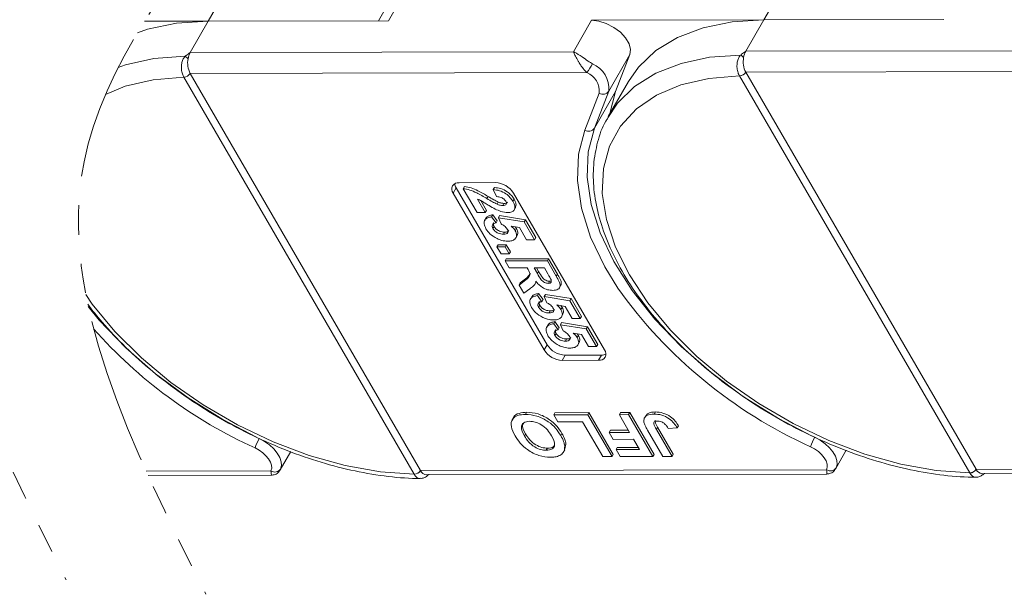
# Model space of a CAD drawing. Header units: millimetres. Extents: x 2628 to 3550, y -116 to 536.
# Tile 43 of 48: x 3324 to 3377, y 348 to 379. Entities that reach past the tile are written whole.
import ezdxf

# ---------------------------------------------------------------- set-up
doc = ezdxf.new("R2010")
doc.units = ezdxf.units.MM
doc.linetypes.add('PHANTOM2', pattern=[31.75, 15.875, -3.175, 3.175, -3.175, 3.175, -3.175])

msp = doc.modelspace()

# ---------------------------------------------------------------- linework, layer by layer
at = {"color": 7, "linetype": 'Continuous', "lineweight": 15}
for p, q in [((3334.031, 378.931), (3335.169, 380.913)), ((3343.776, 378.953), (3344.915, 380.935)), ((3364.077, 378.998), (3365.216, 380.98)), ((3344.184, 380.602), (3343.235, 378.951)), ((3330.584, 378.923), (3334.031, 378.931)), ((3333.054, 377.232), (3334.031, 378.931)), ((3343.776, 378.953), (3334.031, 378.931)), ((3354.757, 378.977), (3353.781, 377.278)), ((3354.757, 378.977), (3364.077, 378.998)), ((3363.101, 377.298), (3364.077, 378.998)), ((3373.822, 379.019), (3364.077, 378.998)), ((3353.781, 377.278), (3333.054, 377.232)), ((3355.696, 375.14), (3356.835, 377.123)), ((3356.056, 375.12), (3356.835, 377.123)), ((3383.827, 377.344), (3363.101, 377.298)), ((3333.057, 376.1), (3354.514, 376.148)), ((3333.058, 376.099), (3333.057, 376.1)), ((3345.514, 354.632), (3333.058, 376.099)), ((3362.76, 375.969), (3362.762, 375.967)), ((3362.762, 375.967), (3375.217, 354.5)), ((3363.103, 376.167), (3384.56, 376.215)), ((3363.104, 376.165), (3363.103, 376.167)), ((3375.56, 354.699), (3363.104, 376.165)), ((3332.714, 375.903), (3332.715, 375.9)), ((3332.715, 375.9), (3345.171, 354.433)), ((3356.76, 375.668), (3355.67, 373.771)), ((3355.178, 375.038), (3354.399, 373.035)), ((3354.917, 373.138), (3355.696, 375.14)), ((3356.056, 375.12), (3354.917, 373.138)), ((3355.725, 373.866), (3356.056, 375.12)), ((3347.603, 370.193), (3349.563, 370.197)), ((3347.441, 369.909), (3347.278, 369.626)), ((3352.195, 361.151), (3347.278, 369.626)), ((3352.358, 361.434), (3347.441, 369.909)), ((3347.823, 369.869), (3347.888, 369.983)), ((3348.574, 368.577), (3347.823, 369.869)), ((3349.449, 369.822), (3349.514, 369.936)), ((3349.627, 369.442), (3349.449, 369.822)), ((3350.544, 369.633), (3355.461, 361.158)), ((3348.587, 369.312), (3349.013, 368.577)), ((3348.768, 369.225), (3349.078, 368.691)), ((3349.105, 369.337), (3349.17, 369.45)), ((3349.65, 369.035), (3349.715, 369.148)), ((3349.958, 368.96), (3350.023, 369.074)), ((3350.508, 369.188), (3350.573, 369.302)), ((3349.013, 368.577), (3348.574, 368.577)), ((3349.013, 368.577), (3349.078, 368.691)), ((3350.572, 368.716), (3350.654, 368.858)), ((3349.062, 368.287), (3348.98, 368.145)), ((3349.36, 368.35), (3349.425, 368.463)), ((3349.36, 368.35), (3349.601, 368.02)), ((3349.425, 368.463), (3349.666, 368.134)), ((3349.601, 368.02), (3349.666, 368.134)), ((3349.727, 368.3), (3349.792, 368.413)), ((3349.866, 367.968), (3349.727, 368.3)), ((3349.727, 368.3), (3351.125, 368.074)), ((3349.792, 368.413), (3351.19, 368.188)), ((3351.125, 368.074), (3351.19, 368.188)), ((3351.125, 368.074), (3351.684, 367.111)), ((3351.19, 368.188), (3351.749, 367.224)), ((3349.424, 367.718), (3349.489, 367.831)), ((3349.994, 367.412), (3350.06, 367.525)), ((3350.862, 367.768), (3350.409, 367.845)), ((3350.633, 367.807), (3350.701, 367.715)), ((3350.636, 367.601), (3350.701, 367.715)), ((3351.244, 367.11), (3350.862, 367.768)), ((3350.666, 367.2), (3350.747, 367.342)), ((3351.684, 367.111), (3351.244, 367.11)), ((3351.684, 367.111), (3351.749, 367.224)), ((3349.647, 366.726), (3349.713, 366.839)), ((3349.647, 366.726), (3350.087, 366.727)), ((3349.868, 366.345), (3349.647, 366.726)), ((3349.713, 366.839), (3350.152, 366.84)), ((3350.087, 366.727), (3350.152, 366.84)), ((3350.087, 366.727), (3350.308, 366.346)), ((3350.152, 366.84), (3350.373, 366.46)), ((3350.308, 366.346), (3350.373, 366.46)), ((3350.308, 366.346), (3349.868, 366.345)), ((3350.089, 365.965), (3350.154, 366.078)), ((3350.089, 365.965), (3352.375, 365.97)), ((3350.309, 365.585), (3350.089, 365.965)), ((3350.154, 366.078), (3352.44, 366.083)), ((3352.375, 365.97), (3352.44, 366.083)), ((3352.375, 365.97), (3352.856, 365.14)), ((3352.44, 366.083), (3352.922, 365.254)), ((3351.277, 365.587), (3350.309, 365.585)), ((3351.326, 365.502), (3351.277, 365.587)), ((3352.215, 365.589), (3351.658, 365.588)), ((3351.658, 365.588), (3351.835, 365.282)), ((3351.788, 365.588), (3351.9, 365.395)), ((3351.835, 365.282), (3351.9, 365.395)), ((3352.402, 365.266), (3352.215, 365.589)), ((3350.846, 364.66), (3351.202, 364.943)), ((3350.846, 364.66), (3350.911, 364.774)), ((3350.911, 364.774), (3351.267, 365.056)), ((3351.202, 364.943), (3351.267, 365.056)), ((3351.267, 365.056), (3351.459, 365.283)), ((3351.691, 364.694), (3351.772, 364.835)), ((3352.428, 364.752), (3352.493, 364.865)), ((3352.493, 364.865), (3352.55, 364.875)), ((3352.856, 365.14), (3352.922, 365.254)), ((3351.104, 364.216), (3350.846, 364.66)), ((3351.417, 364.456), (3351.104, 364.216)), ((3353.026, 364.511), (3353.107, 364.652)), ((3351.533, 364.027), (3351.452, 363.886)), ((3351.831, 364.09), (3351.896, 364.204)), ((3351.831, 364.09), (3352.072, 363.761)), ((3351.896, 364.204), (3352.137, 363.874)), ((3352.072, 363.761), (3352.137, 363.874)), ((3352.199, 364.041), (3352.264, 364.154)), ((3352.337, 363.708), (3352.199, 364.041)), ((3352.199, 364.041), (3353.596, 363.815)), ((3352.264, 364.154), (3353.661, 363.928)), ((3353.596, 363.815), (3353.661, 363.928)), ((3353.596, 363.815), (3354.155, 362.852)), ((3353.661, 363.928), (3354.22, 362.965)), ((3351.895, 363.458), (3351.961, 363.572)), ((3352.466, 363.153), (3352.531, 363.266)), ((3353.333, 363.509), (3352.88, 363.586)), ((3353.104, 363.548), (3353.173, 363.455)), ((3353.108, 363.342), (3353.173, 363.455)), ((3353.715, 362.851), (3353.333, 363.509)), ((3352.714, 362.569), (3352.779, 362.683)), ((3352.779, 362.683), (3353.02, 362.353)), ((3353.081, 362.519), (3353.146, 362.633)), ((3353.137, 362.941), (3353.218, 363.082)), ((3353.146, 362.633), (3354.544, 362.407)), ((3354.155, 362.852), (3353.715, 362.851)), ((3354.155, 362.852), (3354.22, 362.965)), ((3352.416, 362.506), (3352.334, 362.365)), ((3352.714, 362.569), (3352.955, 362.24)), ((3352.955, 362.24), (3353.02, 362.353)), ((3353.22, 362.187), (3353.081, 362.519)), ((3353.081, 362.519), (3354.479, 362.294)), ((3354.479, 362.294), (3354.544, 362.407)), ((3354.479, 362.294), (3355.038, 361.331)), ((3354.544, 362.407), (3355.103, 361.444)), ((3352.778, 361.937), (3352.843, 362.05)), ((3353.349, 361.631), (3353.414, 361.745)), ((3354.216, 361.988), (3353.763, 362.065)), ((3353.987, 362.027), (3354.055, 361.934)), ((3353.99, 361.821), (3354.055, 361.934)), ((3354.02, 361.42), (3354.101, 361.561)), ((3354.598, 361.33), (3354.216, 361.988)), ((3352.358, 361.434), (3352.195, 361.151)), ((3355.038, 361.331), (3354.598, 361.33)), ((3355.038, 361.331), (3355.103, 361.444)), ((3353.339, 360.871), (3353.176, 360.587)), ((3355.136, 360.592), (3353.176, 360.587)), ((3355.299, 360.875), (3353.339, 360.871)), ((3355.299, 360.875), (3355.136, 360.592)), ((3350.551, 357.51), (3350.47, 357.368)), ((3351.188, 357.67), (3351.253, 357.783)), ((3352.716, 357.645), (3352.781, 357.758)), ((3352.716, 357.645), (3354.558, 357.649)), ((3352.934, 357.268), (3352.716, 357.645)), ((3352.781, 357.758), (3354.623, 357.762)), ((3354.558, 357.649), (3354.623, 357.762)), ((3354.558, 357.649), (3355.869, 355.389)), ((3354.623, 357.762), (3355.934, 355.502)), ((3356.266, 357.652), (3356.331, 357.766)), ((3356.266, 357.652), (3356.769, 357.654)), ((3356.821, 356.696), (3356.266, 357.652)), ((3356.331, 357.766), (3356.834, 357.767)), ((3356.769, 357.654), (3356.834, 357.767)), ((3356.769, 357.654), (3358.08, 355.394)), ((3356.834, 357.767), (3358.145, 355.507)), ((3357.701, 357.613), (3357.62, 357.471)), ((3358.156, 357.686), (3358.221, 357.799)), ((3354.274, 357.271), (3352.934, 357.268)), ((3355.367, 355.388), (3354.274, 357.271)), ((3355.716, 356.694), (3355.781, 356.807)), ((3355.781, 356.807), (3356.756, 356.809)), ((3358.616, 355.395), (3357.789, 356.819)), ((3358.27, 356.859), (3358.335, 356.972)), ((3358.27, 356.859), (3359.119, 355.396)), ((3358.335, 356.972), (3359.184, 355.509)), ((3359.4, 356.934), (3358.914, 356.904)), ((3359.4, 356.934), (3359.465, 357.047)), ((3351.132, 356.502), (3351.197, 356.615)), ((3353.096, 356.528), (3353.161, 356.641)), ((3355.716, 356.694), (3356.821, 356.696)), ((3355.934, 356.317), (3355.716, 356.694)), ((3357.04, 356.32), (3355.934, 356.317)), ((3357.359, 355.769), (3357.04, 356.32)), ((3352.315, 355.729), (3352.38, 355.842)), ((3353.234, 355.611), (3353.315, 355.753)), ((3353.377, 356.066), (3353.305, 355.74)), ((3353.312, 355.953), (3353.377, 356.066)), ((3356.086, 355.766), (3356.151, 355.88)), ((3356.086, 355.766), (3357.359, 355.769)), ((3356.305, 355.39), (3356.086, 355.766)), ((3356.151, 355.88), (3357.294, 355.882)), ((3367.969, 354.734), (3368.538, 355.726)), ((3337.922, 354.668), (3338.492, 355.659)), ((3355.869, 355.389), (3355.367, 355.388)), ((3355.869, 355.389), (3355.934, 355.502)), ((3358.08, 355.394), (3356.305, 355.39)), ((3358.08, 355.394), (3358.145, 355.507)), ((3359.119, 355.396), (3358.616, 355.395)), ((3359.119, 355.396), (3359.184, 355.509)), ((3367.473, 354.679), (3345.515, 354.63)), ((3375.561, 354.697), (3375.56, 354.699)), ((3397.52, 354.745), (3375.561, 354.697)), ((3337.427, 354.612), (3330.679, 354.597)), ((3330.785, 354.363), (3337.446, 354.378)), ((3345.171, 354.433), (3345.173, 354.431)), ((3345.515, 354.63), (3345.514, 354.632)), ((3345.842, 354.397), (3367.492, 354.445)), ((3375.217, 354.5), (3375.219, 354.497)), ((3375.888, 354.463), (3397.539, 354.511))]:
    msp.add_line(p, q, dxfattribs=at)
at = {"color": 7, "linetype": 'Continuous', "lineweight": 15, "flags": 128}
for points in [[(3334.031, 378.931), (3332.313, 378.822), (3330.749, 378.504), (3330.202, 378.298)], [(3356.835, 377.123), (3356.873, 377.394), (3356.794, 377.702), (3356.604, 378.022), (3356.32, 378.327), (3355.963, 378.594), (3355.562, 378.801), (3355.149, 378.933), (3354.757, 378.977)], [(3364.077, 378.998), (3362.359, 378.888), (3360.795, 378.571), (3359.415, 378.05), (3358.244, 377.337), (3357.303, 376.445), (3356.76, 375.668)], [(3332.787, 377.033), (3331.094, 376.907), (3329.555, 376.576), (3329.163, 376.424)], [(3362.834, 377.099), (3361.14, 376.974), (3359.601, 376.643), (3358.244, 376.113), (3357.094, 375.395), (3356.173, 374.5), (3355.635, 373.708)], [(3375.217, 354.5), (3373.396, 354.631), (3371.492, 354.972), (3369.543, 355.518), (3367.587, 356.256), (3365.664, 357.173), (3363.811, 358.251), (3362.066, 359.467), (3360.463, 360.798), (3359.034, 362.217), (3357.807, 363.697), (3356.808, 365.206), (3356.055, 366.716), (3355.564, 368.197), (3355.344, 369.619), (3355.401, 370.954), (3355.732, 372.175), (3356.331, 373.258), (3357.186, 374.181), (3358.281, 374.926), (3359.593, 375.479), (3361.097, 375.828), (3362.762, 375.967)], [(3328.475, 374.961), (3329.547, 375.413), (3331.05, 375.762), (3332.715, 375.9)], [(3354.399, 373.035), (3354.057, 371.736), (3353.995, 370.321), (3354.215, 368.816), (3354.711, 367.249), (3355.475, 365.649), (3356.186, 364.489)], [(3366.692, 356.5), (3364.87, 357.452), (3362.988, 358.623), (3361.226, 359.925), (3359.614, 361.332), (3358.184, 362.82), (3356.961, 364.361), (3355.967, 365.927), (3355.221, 367.489), (3354.737, 369.018), (3354.523, 370.487), (3354.584, 371.869), (3354.917, 373.138)], [(3345.171, 354.433), (3343.35, 354.564), (3341.446, 354.905), (3339.497, 355.451), (3337.541, 356.19), (3335.617, 357.107), (3333.765, 358.184), (3332.019, 359.401), (3330.416, 360.732), (3328.987, 362.151), (3327.761, 363.63), (3327.411, 364.159)], [(3336.646, 356.433), (3334.824, 357.385), (3332.942, 358.557), (3331.179, 359.858), (3329.568, 361.266), (3328.138, 362.754), (3327.545, 363.5)], [(3336.791, 356.365), (3337.081, 356.206), (3337.348, 356.016), (3337.58, 355.802), (3337.767, 355.573), (3337.901, 355.34), (3337.977, 355.111), (3337.991, 354.897), (3337.943, 354.708)], [(3366.837, 356.431), (3367.127, 356.273), (3367.394, 356.083), (3367.626, 355.869), (3367.813, 355.64), (3367.948, 355.406), (3368.023, 355.178), (3368.037, 354.964), (3367.989, 354.774)], [(3336.564, 355.855), (3336.781, 355.736), (3336.981, 355.594), (3337.155, 355.433), (3337.296, 355.261), (3337.396, 355.086), (3337.453, 354.915), (3337.464, 354.755), (3337.427, 354.612)], [(3366.61, 355.922), (3366.827, 355.803), (3367.028, 355.66), (3367.201, 355.5), (3367.342, 355.328), (3367.442, 355.153), (3367.499, 354.981), (3367.51, 354.821), (3367.473, 354.679)]]:
    msp.add_lwpolyline(points, dxfattribs=at)
at = {"color": 7, "linetype": 'Continuous', "lineweight": 15}
for centre, radius, start, end in [((3332.356, 376.403), 0.763, 40.1491, 55.5658), ((3333.954, 376.736), 1.027, 151.137, 171.0902), ((3362.402, 376.47), 0.763, 40.1491, 55.5658), ((3364, 376.803), 1.027, 151.137, 171.0902), ((3334.151, 376.669), 1.233, 169.4134, 207.4295), ((3348.768, 380.091), 6.969, 325.5444, 330.1305), ((3354.248, 375.278), 1.455, 354.5664, 67.2376), ((3364.198, 376.735), 1.233, 169.4134, 207.4295), ((3332.693, 376.334), 0.432, 272.6947, 327.2216), ((3332.695, 376.33), 0.43, 272.7339, 327.5146), ((3354.092, 375.142), 1.091, 354.5664, 67.2376), ((3362.74, 376.401), 0.432, 272.6947, 327.2216), ((3362.741, 376.396), 0.43, 272.7339, 327.5146), ((3355.381, 375.372), 0.391, 238.5972, 323.7029), ((3354.602, 373.369), 0.391, 238.5972, 323.7029), ((3347.548, 369.848), 0.349, 80.921, 219.3383), ((3347.872, 370.181), 0.51, 184.4162, 212.2288), ((3349.509, 368.969), 1.229, 32.7297, 87.5188), ((3377.317, 379.575), 25.964, 215.5235, 245.6452), ((3347.271, 379.508), 25.964, 221.5304, 245.6452), ((3353.23, 361.816), 1.229, 212.7297, 267.5188), ((3353.392, 362.099), 1.229, 212.7297, 267.5188), ((3355.191, 360.937), 0.349, 260.921, 39.3383), ((3355.316, 361.384), 0.51, 268.0228, 295.8286), ((3339.176, 354.994), 2.751, 150.1208, 161.7639), ((3369.223, 355.061), 2.751, 150.1208, 161.7639), ((3337.634, 354.934), 0.383, 237.2666, 323.7036), ((3367.68, 355.001), 0.383, 237.2666, 323.7036), ((3375.197, 354.93), 0.43, 272.7339, 327.5146), ((3375.198, 354.925), 0.429, 272.7662, 327.8058), ((3375.927, 354.864), 0.403, 204.5137, 264.4226), ((3345.151, 354.863), 0.43, 272.7339, 327.5146), ((3345.152, 354.859), 0.429, 272.7662, 327.8058), ((3345.881, 354.797), 0.403, 204.5137, 264.4226)]:
    msp.add_arc(centre, radius, start, end, dxfattribs=at)
at = {"color": 3, "linetype": 'PHANTOM2', "lineweight": 9, "ltscale": 0.5}
for points in [[(3331.97, 421.375), (3336.547, 402.072), (3319.753, 372.1), (3326.343, 348.718)], [(3339.536, 420.598), (3344.112, 401.296), (3327.319, 371.324), (3333.909, 347.941)]]:
    msp.add_spline(points, degree=3, dxfattribs=at)
at = {"color": 7, "linetype": 'Continuous', "lineweight": 15}
for points, knots in [([(3332.787, 377.033), (3332.768, 377.011), (3332.71, 376.945), (3332.633, 376.797), (3332.579, 376.577), (3332.577, 376.321), (3332.625, 376.082), (3332.686, 375.959), (3332.714, 375.903)], [0, 0, 0, 0, 0.07361, 0.225281, 0.412719, 0.616054, 0.826783, 1, 1, 1, 1]), ([(3333.054, 377.232), (3333.053, 377.231), (3332.978, 377.178), (3332.886, 377.114), (3332.802, 377.045), (3332.787, 377.033)], [0, 0, 0, 0, 0.012087, 0.82463, 1, 1, 1, 1]), ([(3353.781, 377.278), (3353.782, 377.277), (3353.788, 377.274), (3353.808, 377.265), (3353.831, 377.253), (3353.969, 377.181), (3354.206, 377.033), (3354.537, 376.797), (3354.735, 376.669), (3354.811, 376.62)], [0, 0, 0, 0, 0.005088, 0.020369, 0.070807, 0.089086, 0.500311, 0.809226, 1, 1, 1, 1]), ([(3354.514, 376.148), (3354.477, 376.183), (3354.404, 376.254), (3354.291, 376.388), (3354.177, 376.542), (3354.092, 376.674), (3353.993, 376.841), (3353.913, 376.991), (3353.847, 377.129), (3353.82, 377.19), (3353.805, 377.222), (3353.797, 377.241), (3353.79, 377.256), (3353.786, 377.266), (3353.784, 377.271), (3353.782, 377.275), (3353.782, 377.277), (3353.781, 377.278)], [0, 0, 0, 0, 0.101029, 0.204946, 0.337168, 0.474297, 0.5162, 0.743651, 0.85309, 0.914248, 0.93217, 0.960137, 0.976545, 0.986194, 0.994698, 0.995932, 1, 1, 1, 1]), ([(3362.834, 377.099), (3362.814, 377.077), (3362.756, 377.011), (3362.68, 376.864), (3362.625, 376.644), (3362.623, 376.388), (3362.671, 376.149), (3362.732, 376.025), (3362.76, 375.969)], [0, 0, 0, 0, 0.07361, 0.225281, 0.412719, 0.616054, 0.826783, 1, 1, 1, 1]), ([(3363.101, 377.298), (3363.099, 377.298), (3363.024, 377.245), (3362.932, 377.18), (3362.848, 377.111), (3362.834, 377.099)], [0, 0, 0, 0, 0.012087, 0.82463, 1, 1, 1, 1]), ([(3355.646, 373.692), (3355.609, 373.637), (3355.345, 373.244), (3355.067, 372.392), (3354.837, 371.161), (3354.858, 369.839), (3355.104, 368.458), (3355.583, 367.031), (3356.285, 365.582), (3357.2, 364.136), (3358.311, 362.718), (3359.599, 361.349), (3361.041, 360.052), (3362.616, 358.845), (3364.299, 357.747), (3366.062, 356.774), (3367.88, 355.941), (3369.724, 355.262), (3371.567, 354.747), (3373.379, 354.41), (3374.7, 354.279), (3375.402, 354.272), (3375.541, 354.271)], [0, 0, 0, 0, 0.008583, 0.060908, 0.11324, 0.166069, 0.219655, 0.27393, 0.328643, 0.383549, 0.438467, 0.49333, 0.548126, 0.602866, 0.657573, 0.712269, 0.766979, 0.821722, 0.876527, 0.931418, 0.986418, 1, 1, 1, 1]), ([(3347.823, 369.869), (3347.943, 369.851), (3348.182, 369.814), (3348.625, 369.618), (3348.923, 369.444), (3349.105, 369.337)], [0, 0, 0, 0, 0.279551, 0.559332, 1, 1, 1, 1]), ([(3347.888, 369.983), (3348.008, 369.964), (3348.247, 369.928), (3348.69, 369.732), (3348.988, 369.557), (3349.17, 369.45)], [0, 0, 0, 0, 0.279551, 0.559332, 1, 1, 1, 1]), ([(3349.449, 369.822), (3349.562, 369.809), (3349.787, 369.782), (3350.124, 369.62), (3350.366, 369.403), (3350.46, 369.26), (3350.508, 369.188)], [0, 0, 0, 0, 0.280752, 0.55897, 0.779275, 1, 1, 1, 1]), ([(3349.514, 369.936), (3349.627, 369.922), (3349.852, 369.896), (3350.189, 369.733), (3350.432, 369.516), (3350.526, 369.373), (3350.573, 369.302)], [0, 0, 0, 0, 0.280752, 0.55897, 0.779275, 1, 1, 1, 1]), ([(3349.553, 368.771), (3349.443, 368.831), (3349.26, 368.93), (3349.015, 369.082), (3348.808, 369.212), (3348.66, 369.279), (3348.587, 369.312)], [0, 0, 0, 0, 0.339985, 0.560186, 0.78038, 1, 1, 1, 1]), ([(3349.105, 369.337), (3349.205, 369.277), (3349.384, 369.171), (3349.569, 369.077), (3349.65, 369.035)], [0, 0, 0, 0, 0.560235, 1, 1, 1, 1]), ([(3349.17, 369.45), (3349.271, 369.391), (3349.449, 369.284), (3349.634, 369.19), (3349.715, 369.148)], [0, 0, 0, 0, 0.560235, 1, 1, 1, 1]), ([(3350.122, 369.196), (3350.104, 369.223), (3350.067, 369.278), (3349.976, 369.353), (3349.821, 369.426), (3349.707, 369.436), (3349.627, 369.442)], [0, 0, 0, 0, 0.187236, 0.374084, 0.560696, 1, 1, 1, 1]), ([(3349.65, 369.035), (3349.71, 369.012), (3349.816, 368.971), (3349.915, 368.964), (3349.958, 368.96)], [0, 0, 0, 0, 0.5601166, 1, 1, 1, 1]), ([(3349.715, 369.148), (3349.775, 369.125), (3349.881, 369.084), (3349.98, 369.077), (3350.023, 369.074)], [0, 0, 0, 0, 0.560117, 1, 1, 1, 1]), ([(3349.958, 368.96), (3350, 368.963), (3350.083, 368.967), (3350.158, 369.023), (3350.166, 369.108), (3350.137, 369.166), (3350.122, 369.196)], [0, 0, 0, 0, 0.2806635, 0.5594614, 0.7793655, 1, 1, 1, 1]), ([(3350.023, 369.074), (3350.066, 369.075), (3350.149, 369.078), (3350.19, 369.122), (3350.21, 369.143)], [0, 0, 0, 0, 0.520649, 1, 1, 1, 1]), ([(3350.508, 369.188), (3350.551, 369.103), (3350.637, 368.932), (3350.603, 368.725), (3350.46, 368.599), (3350.312, 368.587), (3350.238, 368.58)], [0, 0, 0, 0, 0.280568, 0.55975, 0.779795, 1, 1, 1, 1]), ([(3350.573, 369.302), (3350.618, 369.215), (3350.707, 369.045), (3350.664, 368.91), (3350.643, 368.845)], [0, 0, 0, 0, 0.511088, 1, 1, 1, 1]), ([(3350.238, 368.58), (3350.113, 368.593), (3349.889, 368.616), (3349.656, 368.723), (3349.553, 368.771)], [0, 0, 0, 0, 0.558458, 1, 1, 1, 1]), ([(3349.052, 367.701), (3349.008, 367.792), (3348.92, 367.974), (3348.978, 368.186), (3349.139, 368.31), (3349.286, 368.336), (3349.36, 368.35)], [0, 0, 0, 0, 0.279948, 0.559031, 0.779331, 1, 1, 1, 1]), ([(3349.063, 368.268), (3349.066, 368.279), (3349.079, 368.349), (3349.211, 368.42), (3349.354, 368.449), (3349.425, 368.463)], [0, 0, 0, 0, 0.083502, 0.541367, 1, 1, 1, 1]), ([(3349.601, 368.02), (3349.555, 368.012), (3349.465, 367.995), (3349.394, 367.918), (3349.376, 367.821), (3349.408, 367.752), (3349.424, 367.718)], [0, 0, 0, 0, 0.2803, 0.559961, 0.780042, 1, 1, 1, 1]), ([(3349.475, 368.031), (3349.471, 368.027), (3349.447, 368.004), (3349.444, 367.933), (3349.474, 367.865), (3349.489, 367.831)], [0, 0, 0, 0, 0.083768, 0.542013, 1, 1, 1, 1]), ([(3350.202, 367.691), (3350.182, 367.722), (3350.14, 367.783), (3350.024, 367.882), (3349.926, 367.935), (3349.866, 367.968)], [0, 0, 0, 0, 0.279963, 0.560065, 1, 1, 1, 1]), ([(3349.654, 367.171), (3349.51, 367.254), (3349.252, 367.402), (3349.113, 367.609), (3349.052, 367.701)], [0, 0, 0, 0, 0.558353, 1, 1, 1, 1]), ([(3349.424, 367.718), (3349.459, 367.669), (3349.527, 367.573), (3349.697, 367.464), (3349.86, 367.417), (3349.949, 367.414), (3349.994, 367.412)], [0, 0, 0, 0, 0.279573, 0.558664, 0.778923, 1, 1, 1, 1]), ([(3349.489, 367.831), (3349.524, 367.783), (3349.592, 367.686), (3349.762, 367.578), (3349.925, 367.531), (3350.014, 367.527), (3350.06, 367.525)], [0, 0, 0, 0, 0.279573, 0.558664, 0.778923, 1, 1, 1, 1]), ([(3349.994, 367.412), (3350.045, 367.414), (3350.147, 367.419), (3350.239, 367.484), (3350.254, 367.585), (3350.22, 367.656), (3350.202, 367.691)], [0, 0, 0, 0, 0.280898, 0.55946, 0.779497, 1, 1, 1, 1]), ([(3350.06, 367.525), (3350.112, 367.527), (3350.213, 367.529), (3350.265, 367.582), (3350.29, 367.607)], [0, 0, 0, 0, 0.518665, 1, 1, 1, 1]), ([(3350.636, 367.601), (3350.674, 367.512), (3350.75, 367.332), (3350.647, 367.145), (3350.462, 367.045), (3350.304, 367.036), (3350.225, 367.032)], [0, 0, 0, 0, 0.279007, 0.558619, 0.779074, 1, 1, 1, 1]), ([(3350.409, 367.845), (3350.461, 367.802), (3350.553, 367.726), (3350.611, 367.639), (3350.636, 367.601)], [0, 0, 0, 0, 0.559888, 1, 1, 1, 1]), ([(3350.701, 367.715), (3350.744, 367.622), (3350.813, 367.474), (3350.746, 367.375), (3350.721, 367.337)], [0, 0, 0, 0, 0.621608, 1, 1, 1, 1]), ([(3350.225, 367.032), (3350.122, 367.039), (3349.937, 367.051), (3349.741, 367.134), (3349.654, 367.171)], [0, 0, 0, 0, 0.559534, 1, 1, 1, 1]), ([(3351.202, 364.943), (3351.299, 365.014), (3351.434, 365.114), (3351.421, 365.342), (3351.358, 365.448), (3351.326, 365.502)], [0, 0, 0, 0, 0.561022, 0.779295, 1, 1, 1, 1]), ([(3351.9, 365.395), (3351.961, 365.283), (3352.037, 365.143), (3352.182, 364.98), (3352.281, 364.912), (3352.392, 364.871), (3352.459, 364.867), (3352.493, 364.865)], [0, 0, 0, 0, 0.500962, 0.625785, 0.750436, 0.875032, 1, 1, 1, 1]), ([(3351.752, 364.866), (3351.737, 364.806), (3351.713, 364.706), (3351.614, 364.604), (3351.52, 364.528), (3351.451, 364.48), (3351.417, 364.456)], [0, 0, 0, 0, 0.339579, 0.559591, 0.779787, 1, 1, 1, 1]), ([(3352.668, 364.372), (3352.576, 364.378), (3352.392, 364.391), (3352.109, 364.519), (3351.895, 364.69), (3351.8, 364.807), (3351.752, 364.866)], [0, 0, 0, 0, 0.2799536, 0.5589329, 0.7791735, 1, 1, 1, 1]), ([(3351.835, 365.282), (3351.896, 365.17), (3351.972, 365.03), (3352.116, 364.867), (3352.216, 364.799), (3352.327, 364.758), (3352.394, 364.754), (3352.428, 364.752)], [0, 0, 0, 0, 0.500962, 0.625785, 0.750436, 0.875032, 1, 1, 1, 1]), ([(3352.57, 364.964), (3352.54, 365.02), (3352.487, 365.121), (3352.428, 365.221), (3352.402, 365.266)], [0, 0, 0, 0, 0.559921, 1, 1, 1, 1]), ([(3352.428, 364.752), (3352.463, 364.755), (3352.535, 364.76), (3352.606, 364.832), (3352.584, 364.914), (3352.57, 364.964)], [0, 0, 0, 0, 0.281129, 0.561183, 1, 1, 1, 1]), ([(3352.856, 365.14), (3352.907, 365.051), (3353.007, 364.872), (3353.086, 364.642), (3353.03, 364.503), (3352.915, 364.399), (3352.767, 364.383), (3352.668, 364.372)], [0, 0, 0, 0, 0.251143, 0.500527, 0.625735, 0.75105, 1, 1, 1, 1]), ([(3352.922, 365.254), (3352.971, 365.164), (3353.07, 364.986), (3353.154, 364.761), (3353.108, 364.667), (3353.095, 364.64)], [0, 0, 0, 0, 0.417329, 0.831734, 1, 1, 1, 1]), ([(3351.524, 363.442), (3351.48, 363.533), (3351.392, 363.715), (3351.45, 363.927), (3351.611, 364.051), (3351.758, 364.077), (3351.831, 364.09)], [0, 0, 0, 0, 0.279948, 0.559031, 0.779331, 1, 1, 1, 1]), ([(3351.535, 364.009), (3351.537, 364.02), (3351.551, 364.089), (3351.683, 364.161), (3351.825, 364.189), (3351.896, 364.204)], [0, 0, 0, 0, 0.083502, 0.541367, 1, 1, 1, 1]), ([(3352.072, 363.761), (3352.027, 363.752), (3351.936, 363.735), (3351.866, 363.658), (3351.848, 363.562), (3351.88, 363.493), (3351.895, 363.458)], [0, 0, 0, 0, 0.2803, 0.559961, 0.780042, 1, 1, 1, 1]), ([(3351.947, 363.772), (3351.943, 363.768), (3351.918, 363.744), (3351.915, 363.674), (3351.945, 363.606), (3351.961, 363.572)], [0, 0, 0, 0, 0.083768, 0.542013, 1, 1, 1, 1]), ([(3352.674, 363.432), (3352.653, 363.462), (3352.611, 363.524), (3352.495, 363.623), (3352.397, 363.676), (3352.337, 363.708)], [0, 0, 0, 0, 0.279963, 0.560065, 1, 1, 1, 1]), ([(3327.52, 363.619), (3327.764, 363.296), (3328.402, 362.505), (3329.552, 361.283), (3330.995, 359.985), (3332.57, 358.778), (3334.252, 357.68), (3336.016, 356.707), (3337.834, 355.875), (3339.678, 355.196), (3341.521, 354.68), (3343.333, 354.343), (3344.653, 354.212), (3345.355, 354.205), (3345.495, 354.204)], [0.4010831, 0.4010831, 0.4010831, 0.4010831, 0.4384672, 0.4933295, 0.5481255, 0.6028664, 0.6575727, 0.7122689, 0.7669788, 0.8217225, 0.876527, 0.9314184, 0.9864181, 1, 1, 1, 1]), ([(3352.126, 362.912), (3351.982, 362.994), (3351.723, 363.142), (3351.585, 363.35), (3351.524, 363.442)], [0, 0, 0, 0, 0.558353, 1, 1, 1, 1]), ([(3351.895, 363.458), (3351.93, 363.41), (3351.999, 363.313), (3352.168, 363.205), (3352.331, 363.158), (3352.421, 363.154), (3352.466, 363.153)], [0, 0, 0, 0, 0.279573, 0.558664, 0.778923, 1, 1, 1, 1]), ([(3351.961, 363.572), (3351.995, 363.523), (3352.064, 363.427), (3352.233, 363.318), (3352.396, 363.271), (3352.486, 363.268), (3352.531, 363.266)], [0, 0, 0, 0, 0.2795727, 0.5586639, 0.7789233, 1, 1, 1, 1]), ([(3352.466, 363.153), (3352.517, 363.155), (3352.618, 363.16), (3352.711, 363.225), (3352.726, 363.326), (3352.691, 363.397), (3352.674, 363.432)], [0, 0, 0, 0, 0.280898, 0.55946, 0.779497, 1, 1, 1, 1]), ([(3352.531, 363.266), (3352.583, 363.267), (3352.684, 363.27), (3352.736, 363.322), (3352.762, 363.347)], [0, 0, 0, 0, 0.518665, 1, 1, 1, 1]), ([(3353.108, 363.342), (3353.145, 363.252), (3353.221, 363.073), (3353.119, 362.885), (3352.933, 362.786), (3352.775, 362.777), (3352.696, 362.772)], [0, 0, 0, 0, 0.279007, 0.558619, 0.779074, 1, 1, 1, 1]), ([(3352.88, 363.586), (3352.932, 363.543), (3353.024, 363.467), (3353.082, 363.38), (3353.108, 363.342)], [0, 0, 0, 0, 0.559888, 1, 1, 1, 1]), ([(3353.173, 363.455), (3353.215, 363.363), (3353.285, 363.215), (3353.218, 363.115), (3353.193, 363.078)], [0, 0, 0, 0, 0.621608, 1, 1, 1, 1]), ([(3352.696, 362.772), (3352.593, 362.779), (3352.409, 362.792), (3352.212, 362.875), (3352.126, 362.912)], [0, 0, 0, 0, 0.559534, 1, 1, 1, 1]), ([(3352.417, 362.488), (3352.42, 362.498), (3352.433, 362.568), (3352.565, 362.64), (3352.708, 362.668), (3352.779, 362.683)], [0, 0, 0, 0, 0.083502, 0.541367, 1, 1, 1, 1]), ([(3352.406, 361.921), (3352.362, 362.012), (3352.274, 362.194), (3352.332, 362.406), (3352.493, 362.529), (3352.64, 362.556), (3352.714, 362.569)], [0, 0, 0, 0, 0.2799484, 0.5590305, 0.7793307, 1, 1, 1, 1]), ([(3352.955, 362.24), (3352.909, 362.231), (3352.819, 362.214), (3352.749, 362.137), (3352.73, 362.041), (3352.762, 361.972), (3352.778, 361.937)], [0, 0, 0, 0, 0.2802995, 0.5599611, 0.7800424, 1, 1, 1, 1]), ([(3352.829, 362.251), (3352.825, 362.247), (3352.801, 362.223), (3352.798, 362.153), (3352.828, 362.084), (3352.843, 362.05)], [0, 0, 0, 0, 0.083768, 0.542013, 1, 1, 1, 1]), ([(3353.556, 361.911), (3353.536, 361.941), (3353.494, 362.002), (3353.378, 362.102), (3353.28, 362.155), (3353.22, 362.187)], [0, 0, 0, 0, 0.279963, 0.560065, 1, 1, 1, 1]), ([(3353.008, 361.39), (3352.864, 361.473), (3352.606, 361.621), (3352.468, 361.829), (3352.406, 361.921)], [0, 0, 0, 0, 0.558353, 1, 1, 1, 1]), ([(3352.778, 361.937), (3352.813, 361.889), (3352.881, 361.792), (3353.051, 361.684), (3353.214, 361.637), (3353.304, 361.633), (3353.349, 361.631)], [0, 0, 0, 0, 0.279573, 0.558664, 0.778923, 1, 1, 1, 1]), ([(3352.843, 362.05), (3352.878, 362.002), (3352.947, 361.906), (3353.116, 361.797), (3353.279, 361.75), (3353.369, 361.747), (3353.414, 361.745)], [0, 0, 0, 0, 0.279573, 0.558664, 0.778923, 1, 1, 1, 1]), ([(3353.349, 361.631), (3353.399, 361.634), (3353.501, 361.638), (3353.593, 361.704), (3353.608, 361.805), (3353.574, 361.875), (3353.556, 361.911)], [0, 0, 0, 0, 0.280898, 0.55946, 0.779497, 1, 1, 1, 1]), ([(3353.414, 361.745), (3353.466, 361.746), (3353.567, 361.749), (3353.619, 361.801), (3353.644, 361.826)], [0, 0, 0, 0, 0.518665, 1, 1, 1, 1]), ([(3353.99, 361.821), (3354.028, 361.731), (3354.104, 361.552), (3354.001, 361.364), (3353.816, 361.265), (3353.658, 361.256), (3353.579, 361.251)], [0, 0, 0, 0, 0.2790069, 0.5586194, 0.7790735, 1, 1, 1, 1]), ([(3353.763, 362.065), (3353.815, 362.022), (3353.907, 361.945), (3353.965, 361.859), (3353.99, 361.821)], [0, 0, 0, 0, 0.559888, 1, 1, 1, 1]), ([(3354.055, 361.934), (3354.098, 361.842), (3354.167, 361.694), (3354.101, 361.594), (3354.075, 361.557)], [0, 0, 0, 0, 0.621608, 1, 1, 1, 1]), ([(3353.579, 361.251), (3353.476, 361.258), (3353.291, 361.271), (3353.095, 361.354), (3353.008, 361.39)], [0, 0, 0, 0, 0.559534, 1, 1, 1, 1]), ([(3350.623, 356.512), (3350.539, 356.679), (3350.371, 357.012), (3350.44, 357.418), (3350.75, 357.641), (3351.042, 357.66), (3351.188, 357.67)], [0, 0, 0, 0, 0.280551, 0.559488, 0.779434, 1, 1, 1, 1]), ([(3350.557, 357.49), (3350.559, 357.503), (3350.576, 357.627), (3350.83, 357.747), (3351.112, 357.771), (3351.253, 357.783)], [0, 0, 0, 0, 0.05675, 0.527711, 1, 1, 1, 1]), ([(3351.188, 357.67), (3351.39, 357.655), (3351.793, 357.626), (3352.408, 357.314), (3352.843, 356.919), (3353.011, 356.658), (3353.096, 356.528)], [0, 0, 0, 0, 0.279942, 0.558704, 0.779045, 1, 1, 1, 1]), ([(3351.253, 357.783), (3351.455, 357.769), (3351.858, 357.739), (3352.473, 357.428), (3352.908, 357.033), (3353.076, 356.772), (3353.161, 356.641)], [0, 0, 0, 0, 0.2799425, 0.558704, 0.7790449, 1, 1, 1, 1]), ([(3357.597, 357.249), (3357.595, 357.325), (3357.589, 357.475), (3357.772, 357.658), (3358.01, 357.675), (3358.156, 357.686)], [0, 0, 0, 0, 0.280122, 0.560355, 1, 1, 1, 1]), ([(3357.699, 357.595), (3357.735, 357.643), (3357.835, 357.779), (3358.07, 357.791), (3358.221, 357.799)], [0, 0, 0, 0, 0.358473, 1, 1, 1, 1]), ([(3358.342, 357.309), (3358.283, 357.305), (3358.195, 357.3), (3358.131, 357.237), (3358.131, 357.096), (3358.208, 356.964), (3358.27, 356.859)], [0, 0, 0, 0, 0.249396, 0.374426, 0.499454, 1, 1, 1, 1]), ([(3358.156, 357.686), (3358.288, 357.678), (3358.551, 357.662), (3358.961, 357.458), (3359.235, 357.192), (3359.345, 357.02), (3359.4, 356.934)], [0, 0, 0, 0, 0.280246, 0.558416, 0.778827, 1, 1, 1, 1]), ([(3358.21, 357.352), (3358.208, 357.35), (3358.19, 357.333), (3358.206, 357.203), (3358.278, 357.074), (3358.335, 356.972)], [0, 0, 0, 0, 0.024971, 0.219843, 1, 1, 1, 1]), ([(3358.221, 357.799), (3358.353, 357.791), (3358.616, 357.775), (3359.026, 357.571), (3359.3, 357.305), (3359.41, 357.133), (3359.465, 357.047)], [0, 0, 0, 0, 0.280246, 0.558416, 0.778827, 1, 1, 1, 1]), ([(3358.683, 357.185), (3358.653, 357.206), (3358.594, 357.248), (3358.472, 357.299), (3358.391, 357.305), (3358.342, 357.309)], [0, 0, 0, 0, 0.2806722, 0.5608436, 1, 1, 1, 1]), ([(3351.408, 357.294), (3351.291, 357.279), (3351.059, 357.251), (3350.907, 356.952), (3351.046, 356.673), (3351.132, 356.502)], [0, 0, 0, 0, 0.279991, 0.559768, 1, 1, 1, 1]), ([(3351.098, 357.217), (3351.072, 357.181), (3350.965, 357.031), (3351.097, 356.795), (3351.197, 356.615)], [0, 0, 0, 0, 0.241235, 1, 1, 1, 1]), ([(3352.602, 356.512), (3352.534, 356.618), (3352.398, 356.832), (3352.076, 357.104), (3351.713, 357.269), (3351.51, 357.285), (3351.408, 357.294)], [0, 0, 0, 0, 0.281021, 0.560116, 0.779939, 1, 1, 1, 1]), ([(3357.789, 356.819), (3357.743, 356.901), (3357.66, 357.046), (3357.616, 357.187), (3357.597, 357.249)], [0, 0, 0, 0, 0.560294, 1, 1, 1, 1]), ([(3358.914, 356.904), (3358.88, 356.959), (3358.818, 357.056), (3358.724, 357.146), (3358.683, 357.185)], [0, 0, 0, 0, 0.561018, 1, 1, 1, 1]), ([(3352.54, 355.352), (3352.336, 355.368), (3351.929, 355.399), (3351.311, 355.718), (3350.876, 356.117), (3350.707, 356.38), (3350.623, 356.512)], [0, 0, 0, 0, 0.279831, 0.558669, 0.779006, 1, 1, 1, 1]), ([(3351.132, 356.502), (3351.199, 356.396), (3351.332, 356.184), (3351.65, 355.91), (3352.013, 355.749), (3352.214, 355.736), (3352.315, 355.729)], [0, 0, 0, 0, 0.281087, 0.560013, 0.779691, 1, 1, 1, 1]), ([(3351.197, 356.615), (3351.264, 356.509), (3351.397, 356.297), (3351.715, 356.023), (3352.078, 355.863), (3352.28, 355.849), (3352.38, 355.842)], [0, 0, 0, 0, 0.281087, 0.560013, 0.779691, 1, 1, 1, 1]), ([(3352.315, 355.729), (3352.432, 355.742), (3352.666, 355.767), (3352.828, 356.061), (3352.688, 356.341), (3352.602, 356.512)], [0, 0, 0, 0, 0.280278, 0.559877, 1, 1, 1, 1]), ([(3353.096, 356.528), (3353.156, 356.417), (3353.264, 356.22), (3353.297, 356.035), (3353.312, 355.953)], [0, 0, 0, 0, 0.560171, 1, 1, 1, 1]), ([(3353.161, 356.641), (3353.221, 356.531), (3353.329, 356.334), (3353.362, 356.148), (3353.377, 356.066)], [0, 0, 0, 0, 0.560171, 1, 1, 1, 1]), ([(3352.38, 355.842), (3352.506, 355.85), (3352.695, 355.862), (3352.747, 355.987), (3352.764, 356.03)], [0, 0, 0, 0, 0.659913, 1, 1, 1, 1]), ([(3353.312, 355.953), (3353.305, 355.832), (3353.291, 355.617), (3353.116, 355.496), (3353.039, 355.442)], [0, 0, 0, 0, 0.559956, 1, 1, 1, 1]), ([(3353.039, 355.442), (3352.956, 355.413), (3352.808, 355.36), (3352.622, 355.355), (3352.54, 355.352)], [0, 0, 0, 0, 0.559564, 1, 1, 1, 1]), ([(3337.445, 354.385), (3337.513, 354.389), (3337.664, 354.399), (3337.85, 354.539), (3337.913, 354.66), (3337.939, 354.709)], [0, 0, 0, 0, 0.3278336, 0.7266561, 1, 1, 1, 1]), ([(3367.492, 354.445), (3367.492, 354.445), (3367.496, 354.441), (3367.49, 354.482), (3367.478, 354.619), (3367.473, 354.679)], [0, 0, 0, 0, 0.0045186, 0.5696109, 1, 1, 1, 1]), ([(3367.491, 354.451), (3367.559, 354.456), (3367.711, 354.466), (3367.896, 354.606), (3367.96, 354.726), (3367.986, 354.775)], [0, 0, 0, 0, 0.3278336, 0.7266561, 1, 1, 1, 1]), ([(3337.446, 354.378), (3337.446, 354.378), (3337.45, 354.374), (3337.443, 354.415), (3337.432, 354.553), (3337.427, 354.612)], [0, 0, 0, 0, 0.0045186, 0.5696109, 1, 1, 1, 1]), ([(3345.173, 354.431), (3345.177, 354.424), (3345.218, 354.355), (3345.311, 354.256), (3345.421, 354.192), (3345.485, 354.204), (3345.494, 354.206)], [0, 0, 0, 0, 0.048284, 0.487911, 0.927459, 1, 1, 1, 1]), ([(3345.501, 354.212), (3345.538, 354.209), (3345.638, 354.203), (3345.796, 354.28), (3345.905, 354.366), (3345.97, 354.418), (3345.975, 354.422)], [0, 0, 0, 0, 0.210793, 0.570573, 0.968108, 1, 1, 1, 1]), ([(3375.219, 354.497), (3375.223, 354.49), (3375.264, 354.421), (3375.357, 354.322), (3375.467, 354.258), (3375.532, 354.271), (3375.541, 354.272)], [0, 0, 0, 0, 0.048284, 0.487911, 0.927459, 1, 1, 1, 1]), ([(3375.547, 354.278), (3375.584, 354.276), (3375.684, 354.27), (3375.842, 354.347), (3375.951, 354.432), (3376.016, 354.485), (3376.021, 354.489)], [0, 0, 0, 0, 0.210793, 0.570573, 0.968108, 1, 1, 1, 1])]:
    msp.add_open_spline(points, degree=3, knots=knots, dxfattribs=at)

doc.saveas('drawing.dxf')
